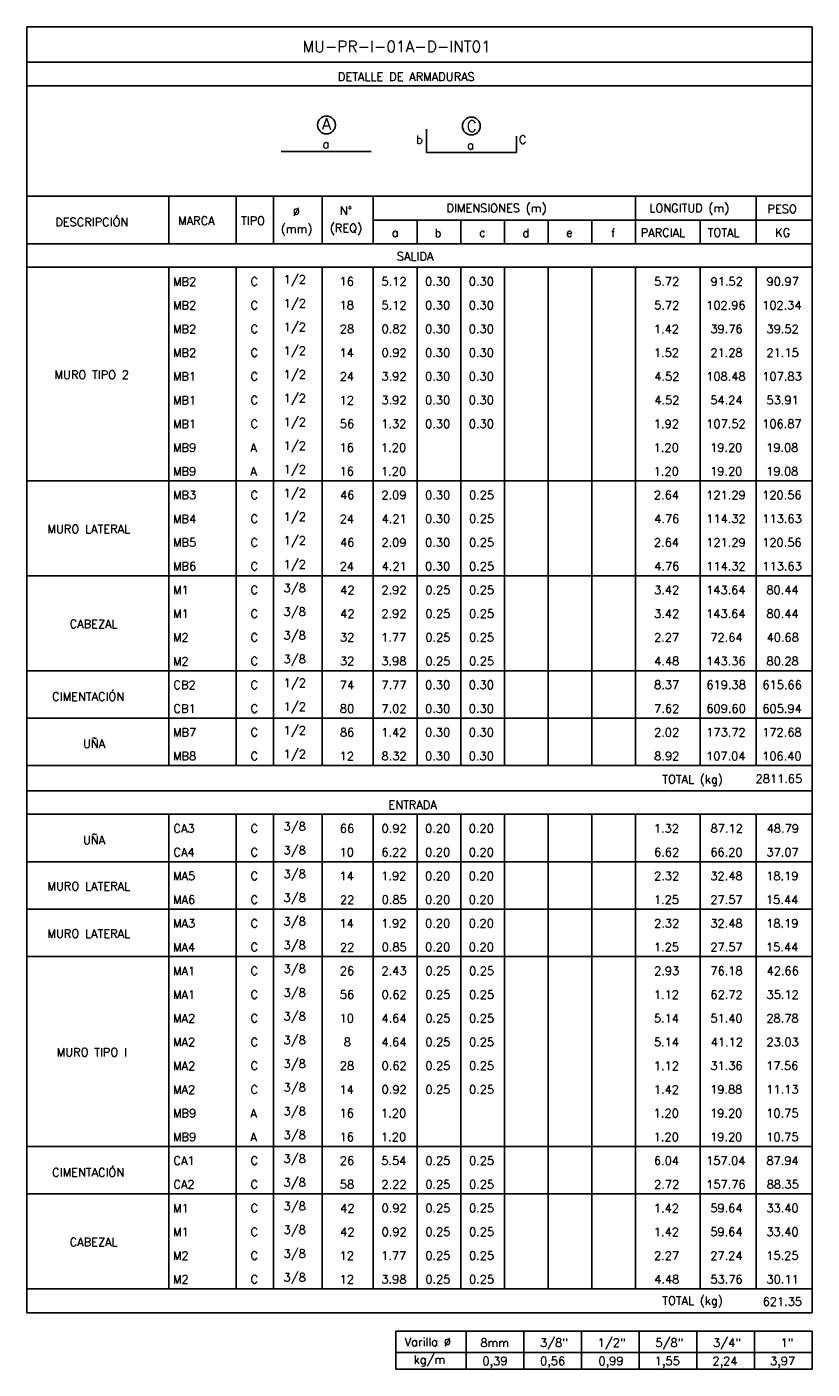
# Model space of a CAD drawing. Header units: metres. Extents: x -260 to 410, y 23 to 160.
# Tile 9 of 15: x 16 to 41, y 35 to 78. Entities that reach past the tile are written whole.
import ezdxf
from ezdxf.enums import TextEntityAlignment as Align

# ---------------------------------------------------------------- set-up
doc = ezdxf.new("R2010")
doc.units = ezdxf.units.M
for name, color, linetype in [('XREF-SE-CUADROS DE DESPIECE - HUAURA_PQT4$0$21', 3, 'Continuous'), ('XREF-SE-CUADROS DE DESPIECE - HUAURA_PQT4$0$21C', 3, 'Continuous'), ('XREF-SE-CUADROS DE DESPIECE - HUAURA_PQT4$0$23', 2, 'Continuous'), ('XREF-SE-CUADROS DE DESPIECE - HUAURA_PQT4$0$S-ANNO-TEXT', 7, 'Continuous'), ('XREF-SE-CUADROS DE DESPIECE - HUAURA_PQT4$0$S-LNWK-0006', 1, 'Continuous')]:
    doc.layers.add(name, color=color, linetype=linetype)
doc.styles.add('XREF-SE-CUADROS DE DESPIECE - HUAURA_PQT4$0$TEGEPSA 100', font='romans.shx')

# ---------------------------------------------------------------- blocks, each defined once
blk = doc.blocks.new('XREF-SE-CUADROS DE DESPIECE - HUAURA_PQT4')
blk.add_line((37.498, 56.826), (37.498, 54.528))
at = {"layer": 'XREF-SE-CUADROS DE DESPIECE - HUAURA_PQT4$0$21'}
for p, q in [((20.346, 72.91), (20.346, 71.379)), ((22.512, 72.91), (22.512, 71.379)), ((23.725, 72.91), (23.725, 71.379)), ((25.295, 72.91), (25.295, 71.379)), ((26.944, 72.91), (26.944, 71.379)), ((35.411, 72.91), (35.411, 71.379)), ((39.307, 72.91), (39.307, 71.379)), ((26.944, 72.14), (41.115, 72.14)), ((28.356, 72.14), (28.356, 71.379)), ((29.767, 72.14), (29.767, 71.379)), ((31.178, 72.14), (31.178, 71.379)), ((32.589, 72.14), (32.589, 71.379)), ((34, 72.14), (34, 71.379)), ((37.498, 72.14), (37.498, 71.379)), ((15.756, 71.379), (41.115, 71.379)), ((15.756, 70.617), (41.115, 70.617)), ((20.346, 70.617), (20.346, 54.528)), ((22.512, 70.617), (22.512, 54.528)), ((23.725, 70.617), (23.725, 54.528)), ((25.295, 70.617), (25.295, 54.528)), ((26.944, 70.617), (26.944, 54.528)), ((28.356, 70.617), (28.356, 54.528)), ((29.767, 70.617), (29.767, 54.528)), ((31.178, 70.617), (31.178, 54.528)), ((32.589, 70.617), (32.589, 54.528)), ((34, 70.617), (34, 54.528)), ((35.411, 70.617), (35.411, 54.528)), ((37.498, 70.617), (37.498, 56.826)), ((39.307, 70.617), (39.307, 54.528)), ((15.756, 63.721), (41.115, 63.721)), ((15.756, 60.657), (41.115, 60.657)), ((15.756, 57.592), (41.115, 57.592)), ((15.756, 56.06), (41.115, 56.06)), ((15.756, 54.528), (41.115, 54.528)), ((15.756, 53.717), (41.115, 53.717)), ((15.756, 52.955), (41.115, 52.955)), ((20.346, 52.955), (20.346, 37.632)), ((22.512, 52.955), (22.512, 37.632)), ((23.725, 52.955), (23.725, 37.632)), ((25.295, 52.955), (25.295, 37.632)), ((26.944, 52.955), (26.944, 37.632)), ((28.356, 52.955), (28.356, 37.632)), ((29.767, 52.955), (29.767, 37.632)), ((31.178, 52.955), (31.178, 37.632)), ((32.589, 52.955), (32.589, 37.632)), ((34, 52.955), (34, 37.632)), ((35.411, 52.955), (35.411, 37.632)), ((37.498, 52.955), (37.498, 37.632)), ((39.307, 52.955), (39.307, 37.632)), ((15.756, 51.423), (41.115, 51.423)), ((15.756, 49.89), (41.115, 49.89)), ((15.756, 48.358), (41.115, 48.358)), ((15.756, 42.229), (41.115, 42.229)), ((15.756, 40.697), (41.115, 40.697)), ((15.756, 37.632), (41.115, 37.632)), ((29.939, 36.267), (29.939, 35.039)), ((31.802, 36.267), (31.802, 35.039)), ((33.665, 36.267), (33.665, 35.039)), ((35.527, 36.267), (35.527, 35.039)), ((37.39, 36.267), (37.39, 35.039)), ((39.253, 36.267), (39.253, 35.039)), ((27.674, 35.579), (41.115, 35.579))]:
    blk.add_line(p, q, dxfattribs=at)
at = {"layer": 'XREF-SE-CUADROS DE DESPIECE - HUAURA_PQT4$0$21C'}
for centre in [(25.431, 75.212), (30.109, 75.177)]:
    blk.add_circle(centre, 0.288, dxfattribs=at)
at = {"layer": 'XREF-SE-CUADROS DE DESPIECE - HUAURA_PQT4$0$23'}
for p, q in [((15.756, 78.38), (15.756, 36.858)), ((41.115, 78.38), (41.115, 36.858)), ((15.756, 72.91), (41.115, 72.91)), ((15.756, 36.858), (41.115, 36.858)), ((27.674, 36.267), (27.674, 35.039)), ((27.674, 36.267), (41.115, 36.267)), ((27.674, 36.267), (27.674, 35.039)), ((41.115, 36.267), (41.115, 35.039)), ((27.674, 35.039), (41.115, 35.039))]:
    blk.add_line(p, q, dxfattribs=at)
for points in [[(41.115, 78.38), (15.756, 78.38)], [(41.115, 77.244), (15.756, 77.244)], [(41.115, 76.474), (15.756, 76.474)]]:
    blk.add_lwpolyline(points, dxfattribs=at)
at = {"layer": 'XREF-SE-CUADROS DE DESPIECE - HUAURA_PQT4$0$S-LNWK-0006'}
blk.add_line((23.965, 74.359), (26.874, 74.359), dxfattribs=at)
blk.add_lwpolyline([(31.567, 74.848), (31.567, 74.338, -0.414214), (31.553, 74.325), (28.658, 74.325), (28.658, 75.076)], format="xyb", dxfattribs=at)
at = {"style": 'XREF-SE-CUADROS DE DESPIECE - HUAURA_PQT4$0$TEGEPSA 100'}
for s, p in [('Ø', (24.344, 72.28)), ('N°', (25.865, 72.307)), ('DIMENSIONES (m)', (29.307, 72.394)), ('LONGITUD (m)', (35.855, 72.394)), ('PESO', (39.67, 72.367)), ('DESCRIPCIÓN', (16.673, 71.94)), ('MARCA', (20.639, 71.986)), ('TIPO', (22.671, 71.986)), ('(mm)', (23.958, 71.721)), ('(REQ)', (25.541, 71.748)), ('a', (27.537, 71.603)), ('b', (28.923, 71.591)), ('c', (30.364, 71.603)), ('d', (31.759, 71.592)), ('e', (33.171, 71.603)), ('f', (34.622, 71.589)), ('PARCIAL', (35.579, 71.601)), ('TOTAL', (37.743, 71.601)), ('KG', (39.92, 71.601)), ('MB2', (20.473, 70.021)), ('C', (22.98, 70.023)), (' 1/2', (23.865, 70.088)), ('16', (25.854, 70.024)), ('5.12', (27.208, 70.024)), ('0.30', (28.617, 70.024)), ('0.30', (30.028, 70.024)), ('5.72', (36.012, 70.024)), ('91.52', (37.835, 70.024)), ('90.97', (39.642, 70.024)), ('MB2', (20.473, 69.255)), ('C', (22.98, 69.257)), (' 1/2', (23.865, 69.322)), ('18', (25.855, 69.258)), ('5.12', (27.208, 69.258)), ('0.30', (28.617, 69.258)), ('0.30', (30.028, 69.258)), ('5.72', (36.012, 69.258)), ('102.96', (37.693, 69.258)), ('102.34', (39.499, 69.258)), ('MB2', (20.473, 68.489)), ('C', (22.98, 68.491)), (' 1/2', (23.865, 68.556)), ('28', (25.862, 68.492)), ('0.82', (27.211, 68.492)), ('0.30', (28.617, 68.492)), ('0.30', (30.028, 68.492)), ('1.42', (36.003, 68.489)), ('39.76', (37.829, 68.492)), ('39.52', (39.641, 68.492)), (' 1/2', (23.865, 67.79)), ('MB2', (20.473, 67.723)), ('C', (22.98, 67.725)), ('14', (25.852, 67.723)), ('0.92', (27.211, 67.726)), ('0.30', (28.617, 67.726)), ('0.30', (30.028, 67.726)), ('1.52', (36.003, 67.726)), ('21.28', (37.828, 67.726)), ('21.15', (39.641, 67.726)), ('MURO TIPO 2', (16.647, 67.011)), ('MB1', (20.473, 66.956)), ('C', (22.98, 66.959)), (' 1/2', (23.865, 67.024)), ('24', (25.859, 66.956)), ('3.92', (27.207, 66.96)), ('0.30', (28.617, 66.96)), ('0.30', (30.028, 66.96)), ('4.52', (36.019, 66.96)), ('108.48', (37.694, 66.96)), ('107.83', (39.507, 66.96)), ('MB1', (20.473, 66.19)), ('C', (22.98, 66.193)), (' 1/2', (23.865, 66.257)), ('12', (25.858, 66.189)), ('3.92', (27.207, 66.193)), ('0.30', (28.617, 66.193)), ('0.30', (30.028, 66.193)), ('4.52', (36.019, 66.193)), ('54.24', (37.826, 66.193)), ('53.91', (39.641, 66.193)), ('MB1', (20.473, 65.424)), ('C', (22.98, 65.427)), (' 1/2', (23.865, 65.491)), ('56', (25.863, 65.427)), ('1.32', (27.199, 65.427)), ('0.30', (28.617, 65.427)), ('0.30', (30.028, 65.427)), ('1.92', (36.003, 65.427)), ('107.52', (37.697, 65.427)), ('106.87', (39.503, 65.427)), (' 1/2', (23.865, 64.725)), ('MB9', (20.473, 64.661)), ('A', (22.974, 64.658)), ('16', (25.854, 64.661)), ('1.20', (27.193, 64.661)), ('1.20', (35.998, 64.661)), ('19.20', (37.819, 64.661)), ('19.08', (39.629, 64.661)), ('MB9', (20.473, 63.895)), ('A', (22.974, 63.892)), (' 1/2', (23.865, 63.959)), ('16', (25.854, 63.895)), ('1.20', (27.193, 63.895)), ('1.20', (35.998, 63.895)), ('19.20', (37.819, 63.895)), ('19.08', (39.629, 63.895)), ('MB3', (20.473, 63.129)), ('C', (22.98, 63.128)), (' 1/2', (23.865, 63.193)), ('46', (25.87, 63.129)), ('2.09', (27.205, 63.129)), ('0.30', (28.617, 63.129)), ('0.25', (30.034, 63.129)), ('2.64', (36.004, 63.129)), ('121.29', (37.696, 63.129)), ('120.56', (39.502, 63.129)), ('MB4', (20.473, 62.359)), ('C', (22.98, 62.362)), (' 1/2', (23.865, 62.427)), ('24', (25.859, 62.359)), ('4.21', (27.214, 62.36)), ('0.30', (28.617, 62.363)), ('0.25', (30.034, 62.363)), ('4.76', (36.015, 62.363)), ('114.32', (37.697, 62.363)), ('113.63', (39.507, 62.363)), ('MURO LATERAL', (16.418, 62.031)), ('MB5', (20.473, 61.597)), ('C', (22.98, 61.596)), (' 1/2', (23.865, 61.661)), ('46', (25.87, 61.597)), ('2.09', (27.205, 61.597)), ('0.30', (28.617, 61.597)), ('0.25', (30.034, 61.597)), ('2.64', (36.004, 61.597)), ('121.29', (37.696, 61.597)), ('120.56', (39.502, 61.597)), (' 1/2', (23.865, 60.894)), ('MB6', (20.473, 60.83)), ('C', (22.98, 60.83)), ('24', (25.859, 60.827)), ('4.21', (27.214, 60.828)), ('0.30', (28.617, 60.83)), ('0.25', (30.034, 60.83)), ('4.76', (36.015, 60.83)), ('114.32', (37.697, 60.83)), ('113.63', (39.507, 60.83)), ('M1', (20.473, 60.061)), ('C', (22.98, 60.063)), (' 3/8', (23.861, 60.128)), ('42', (25.874, 60.061)), ('2.92', (27.206, 60.064)), ('0.25', (28.623, 60.064)), ('0.25', (30.034, 60.064)), ('3.42', (36.012, 60.064)), ('143.64', (37.69, 60.064)), ('80.44', (39.637, 60.064)), ('M1', (20.473, 59.295)), ('C', (22.98, 59.297)), (' 3/8', (23.861, 59.362)), ('42', (25.874, 59.295)), ('2.92', (27.206, 59.298)), ('0.25', (28.623, 59.298)), ('0.25', (30.034, 59.298)), ('3.42', (36.012, 59.298)), ('143.64', (37.69, 59.298)), ('80.44', (39.637, 59.298)), ('CABEZAL', (17.137, 58.966)), ('M2', (20.473, 58.529)), ('C', (22.98, 58.531)), (' 3/8', (23.861, 58.596)), ('32', (25.867, 58.532)), ('1.77', (27.196, 58.529)), ('0.25', (28.623, 58.532)), ('0.25', (30.034, 58.532)), ('2.27', (36.008, 58.529)), ('72.64', (37.827, 58.532)), ('40.68', (39.644, 58.532)), (' 3/8', (23.861, 57.83)), ('M2', (20.473, 57.763)), ('C', (22.98, 57.765)), ('32', (25.867, 57.766)), ('3.98', (27.204, 57.766)), ('0.25', (28.623, 57.766)), ('0.25', (30.034, 57.766)), ('4.48', (36.015, 57.766)), ('143.36', (37.693, 57.766)), ('80.28', (39.64, 57.766)), ('CB2', (20.491, 56.999)), ('C', (22.98, 56.999)), (' 1/2', (23.865, 57.064)), ('74', (25.861, 56.996)), ('7.77', (27.206, 56.997)), ('0.30', (28.617, 57)), ('0.30', (30.028, 57)), ('8.37', (36.012, 57)), ('619.38', (37.702, 57)), ('615.66', (39.51, 57)), ('CIMENTACIÓN', (16.574, 56.622)), ('CB1', (20.491, 56.233)), ('C', (22.98, 56.233)), (' 1/2', (23.865, 56.298)), ('80', (25.864, 56.233)), ('7.02', (27.208, 56.233)), ('0.30', (28.617, 56.233)), ('0.30', (30.028, 56.233)), ('7.62', (36.013, 56.233)), ('609.60', (37.7, 56.233)), ('605.94', (39.507, 56.233)), ('MB7', (20.473, 55.464)), ('C', (22.98, 55.467)), (' 1/2', (23.865, 55.531)), ('86', (25.866, 55.467)), ('1.42', (27.199, 55.465)), ('0.30', (28.617, 55.467)), ('0.30', (30.028, 55.467)), ('2.02', (36.011, 55.467)), ('173.72', (37.697, 55.467)), ('172.68', (39.502, 55.467)), ('UÑA', (17.567, 55.096)), (' 1/2', (23.865, 54.765)), ('MB8', (20.473, 54.701)), ('C', (22.98, 54.7)), ('12', (25.858, 54.697)), ('8.32', (27.21, 54.701)), ('0.30', (28.617, 54.701)), ('0.30', (30.028, 54.701)), ('8.92', (36.015, 54.701)), ('107.04', (37.69, 54.701)), ('106.40', (39.501, 54.701)), ('CA3', (20.491, 52.362)), ('C', (22.98, 52.362)), (' 3/8', (23.861, 52.426)), ('66', (25.863, 52.362)), ('0.92', (27.211, 52.362)), ('0.20', (28.617, 52.362)), ('0.20', (30.028, 52.362)), ('1.32', (36.003, 52.362)), ('87.12', (37.835, 52.362)), ('48.79', (39.647, 52.362)), ('UÑA', (17.567, 51.991)), ('CA4', (20.491, 51.595)), ('C', (22.98, 51.595)), (' 3/8', (23.861, 51.66)), ('10', (25.853, 51.596)), ('6.22', (27.207, 51.596)), ('0.20', (28.617, 51.596)), ('0.20', (30.028, 51.596)), ('6.62', (36.012, 51.596)), ('66.20', (37.827, 51.596)), ('37.07', (39.639, 51.596)), (' 3/8', (23.861, 50.894)), ('MURO LATERAL', (16.418, 50.498)), ('MA5', (20.473, 50.83)), ('C', (22.98, 50.829)), ('14', (25.852, 50.827)), ('1.92', (27.199, 50.83)), ('0.20', (28.617, 50.83)), ('0.20', (30.028, 50.83)), ('2.32', (36.011, 50.83)), ('32.48', (37.829, 50.83)), ('18.19', (39.631, 50.83)), ('MA6', (20.473, 50.064)), ('C', (22.98, 50.063)), (' 3/8', (23.861, 50.128)), ('22', (25.866, 50.059)), ('0.85', (27.212, 50.064)), ('0.20', (28.617, 50.064)), ('0.20', (30.028, 50.064)), ('1.25', (36.004, 50.064)), ('27.57', (37.829, 50.064)), ('15.44', (39.626, 50.064)), ('MA3', (20.473, 49.298)), ('C', (22.98, 49.297)), (' 3/8', (23.861, 49.362)), ('14', (25.852, 49.295)), ('1.92', (27.199, 49.298)), ('0.20', (28.617, 49.298)), ('0.20', (30.028, 49.298)), ('2.32', (36.011, 49.298)), ('32.48', (37.829, 49.298)), ('18.19', (39.631, 49.298)), ('MURO LATERAL', (16.418, 48.966)), ('MA4', (20.473, 48.528)), ('C', (22.98, 48.531)), (' 3/8', (23.861, 48.596)), ('22', (25.866, 48.527)), ('0.85', (27.212, 48.532)), ('0.20', (28.617, 48.532)), ('0.20', (30.028, 48.532)), ('1.25', (36.004, 48.532)), ('27.57', (37.829, 48.532)), ('15.44', (39.626, 48.532)), (' 3/8', (23.861, 47.83)), ('MA1', (20.473, 47.762)), ('C', (22.98, 47.765)), ('26', (25.862, 47.765)), ('2.43', (27.207, 47.765)), ('0.25', (28.623, 47.765)), ('0.25', (30.034, 47.765)), ('2.93', (36.012, 47.765)), ('76.18', (37.83, 47.765)), ('42.66', (39.644, 47.765)), ('MA1', (20.473, 46.996)), ('C', (22.98, 46.999)), (' 3/8', (23.861, 47.063)), ('56', (25.863, 46.999)), ('0.62', (27.211, 46.999)), ('0.25', (28.623, 46.999)), ('0.25', (30.034, 46.999)), ('1.12', (36.003, 46.997)), ('62.72', (37.832, 46.999)), ('35.12', (39.641, 46.999)), ('MA2', (20.473, 46.23)), ('C', (22.98, 46.232)), (' 3/8', (23.861, 46.297)), ('10', (25.853, 46.233)), ('4.64', (27.207, 46.233)), ('0.25', (28.623, 46.233)), ('0.25', (30.034, 46.233)), ('5.14', (36.006, 46.233)), ('51.40', (37.828, 46.233)), ('28.78', (39.636, 46.233)), ('MA2', (20.473, 45.464)), ('C', (22.98, 45.466)), (' 3/8', (23.861, 45.531)), ('8', (25.993, 45.467)), ('4.64', (27.207, 45.467)), ('0.25', (28.623, 45.467)), ('0.25', (30.034, 45.467)), ('5.14', (36.006, 45.467)), ('41.12', (37.84, 45.465)), ('23.03', (39.641, 45.467)), ('MURO TIPO I', (16.718, 45.135)), ('MA2', (20.473, 44.698)), ('C', (22.98, 44.7)), (' 3/8', (23.861, 44.765)), ('28', (25.862, 44.701)), ('0.62', (27.211, 44.701)), ('0.25', (28.623, 44.701)), ('0.25', (30.034, 44.701)), ('1.12', (36.003, 44.698)), ('31.36', (37.829, 44.701)), ('17.56', (39.629, 44.701)), ('C', (22.98, 43.934)), (' 3/8', (23.861, 43.999)), ('0.92', (27.211, 43.935)), ('0.25', (28.623, 43.935)), ('0.25', (30.034, 43.935)), ('19.88', (37.82, 43.935)), ('11.13', (39.634, 43.935)), ('MA2', (20.473, 43.932)), ('14', (25.852, 43.932)), ('1.42', (36.003, 43.932)), ('MB9', (20.473, 43.169)), ('A', (22.974, 43.165)), (' 3/8', (23.861, 43.233)), ('16', (25.854, 43.169)), ('1.20', (27.193, 43.169)), ('1.20', (35.998, 43.169)), ('19.20', (37.819, 43.169)), ('10.75', (39.633, 43.169)), ('MB9', (20.473, 42.402)), ('A', (22.974, 42.399)), (' 3/8', (23.861, 42.467)), ('16', (25.854, 42.402)), ('1.20', (27.193, 42.402)), ('1.20', (35.998, 42.402)), ('19.20', (37.819, 42.402)), ('10.75', (39.633, 42.402)), ('CIMENTACIÓN', (16.574, 41.258)), ('CA1', (20.491, 41.636)), ('C', (22.98, 41.636)), (' 3/8', (23.861, 41.7)), ('26', (25.862, 41.636)), ('5.54', (27.201, 41.636)), ('0.25', (28.623, 41.636)), ('0.25', (30.034, 41.636)), ('6.04', (36.005, 41.636)), ('157.04', (37.69, 41.636)), ('87.94', (39.637, 41.636)), (' 3/8', (23.861, 40.934)), ('CA2', (20.491, 40.869)), ('C', (22.98, 40.869)), ('58', (25.864, 40.87)), ('2.22', (27.206, 40.868)), ('0.25', (28.623, 40.87)), ('0.25', (30.034, 40.87)), ('2.72', (36.011, 40.868)), ('157.76', (37.693, 40.87)), ('88.35', (39.645, 40.87)), ('M1', (20.473, 40.101)), ('C', (22.98, 40.103)), (' 3/8', (23.861, 40.168)), ('42', (25.874, 40.101)), ('0.92', (27.211, 40.104)), ('0.25', (28.623, 40.104)), ('0.25', (30.034, 40.104)), ('1.42', (36.003, 40.102)), ('59.64', (37.826, 40.104)), ('33.40', (39.636, 40.104)), ('M1', (20.473, 39.335)), ('C', (22.98, 39.337)), (' 3/8', (23.861, 39.402)), ('42', (25.874, 39.335)), ('0.92', (27.211, 39.338)), ('0.25', (28.623, 39.338)), ('0.25', (30.034, 39.338)), ('1.42', (36.003, 39.335)), ('59.64', (37.826, 39.338)), ('33.40', (39.636, 39.338)), ('CABEZAL', (17.137, 39.006)), ('M2', (20.473, 38.569)), ('C', (22.98, 38.571)), (' 3/8', (23.861, 38.636)), ('12', (25.858, 38.567)), ('1.77', (27.196, 38.569)), ('0.25', (28.623, 38.572)), ('0.25', (30.034, 38.572)), ('2.27', (36.008, 38.569)), ('27.24', (37.825, 38.569)), ('15.25', (39.633, 38.572)), (' 3/8', (23.861, 37.87)), ('M2', (20.473, 37.802)), ('C', (22.98, 37.805)), ('12', (25.858, 37.801)), ('3.98', (27.204, 37.806)), ('0.25', (28.623, 37.806)), ('0.25', (30.034, 37.806)), ('4.48', (36.015, 37.806)), ('53.76', (37.829, 37.806)), ('30.11', (39.641, 37.806))]:
    blk.add_text(s, height=0.27, dxfattribs=at).set_placement(p)
at = {"layer": 'XREF-SE-CUADROS DE DESPIECE - HUAURA_PQT4$0$23', "style": 'XREF-SE-CUADROS DE DESPIECE - HUAURA_PQT4$0$TEGEPSA 100'}
for s, p in [('SALIDA', (27.704, 70.839)), ('TOTAL (kg)', (36.273, 53.952)), ('2811.65', (39.288, 53.967)), ('ENTRADA', (27.433, 53.125)), ('TOTAL (kg)', (36.273, 37.116)), ('621.35', (39.515, 37.087))]:
    blk.add_text(s, height=0.27, dxfattribs=at).set_placement(p)
at = {"layer": 'XREF-SE-CUADROS DE DESPIECE - HUAURA_PQT4$0$S-ANNO-TEXT', "color": 4, "style": 'XREF-SE-CUADROS DE DESPIECE - HUAURA_PQT4$0$TEGEPSA 100'}
blk.add_text('MU-PR-I-01A-D-INT01', height=0.36233, dxfattribs=at).set_placement((24.664, 77.564))
at = {"layer": 'XREF-SE-CUADROS DE DESPIECE - HUAURA_PQT4$0$S-ANNO-TEXT', "style": 'XREF-SE-CUADROS DE DESPIECE - HUAURA_PQT4$0$TEGEPSA 100'}
for s, height, p in [('DETALLE DE ARMADURAS', 0.27006, (25.798, 76.635)), ('Varilla %%C', 0.27, (27.958, 35.783)), ('8mm', 0.27, (30.399, 35.758)), ('3/8"', 0.27, (32.327, 35.758)), ('1/2"', 0.27, (34.19, 35.758)), ('5/8"', 0.27, (36.052, 35.758)), ('3/4"', 0.27, (37.915, 35.758)), ('1"', 0.27, (40.094, 35.758)), ('kg/m', 0.27, (28.245, 35.213)), ('0,39', 0.27, (30.466, 35.168)), ('0,56', 0.27, (32.328, 35.168)), ('0,99', 0.27, (34.213, 35.168)), ('1,55', 0.27, (36.031, 35.168)), ('2,24', 0.27, (37.894, 35.168)), ('3,97', 0.27, (39.756, 35.168))]:
    blk.add_text(s, height=height, dxfattribs=at).set_placement(p)
for s, height, p in [('A', 0.362, (25.432, 75.066)), ('C', 0.362, (30.123, 74.995)), ('a', 0.27, (25.414, 74.462)), ('a', 0.27, (30.086, 74.424))]:
    blk.add_text(s, height=height, dxfattribs=at).set_placement(p, align=Align.CENTER)
for s, p in [('b', (28.542, 74.604)), ('C', (31.888, 74.604))]:
    blk.add_text(s, height=0.27, dxfattribs=at).set_placement(p, align=Align.RIGHT)

msp = doc.modelspace()

# ---------------------------------------------------------------- block references
msp.add_blockref('XREF-SE-CUADROS DE DESPIECE - HUAURA_PQT4', (0, 0))

doc.saveas('drawing.dxf')
